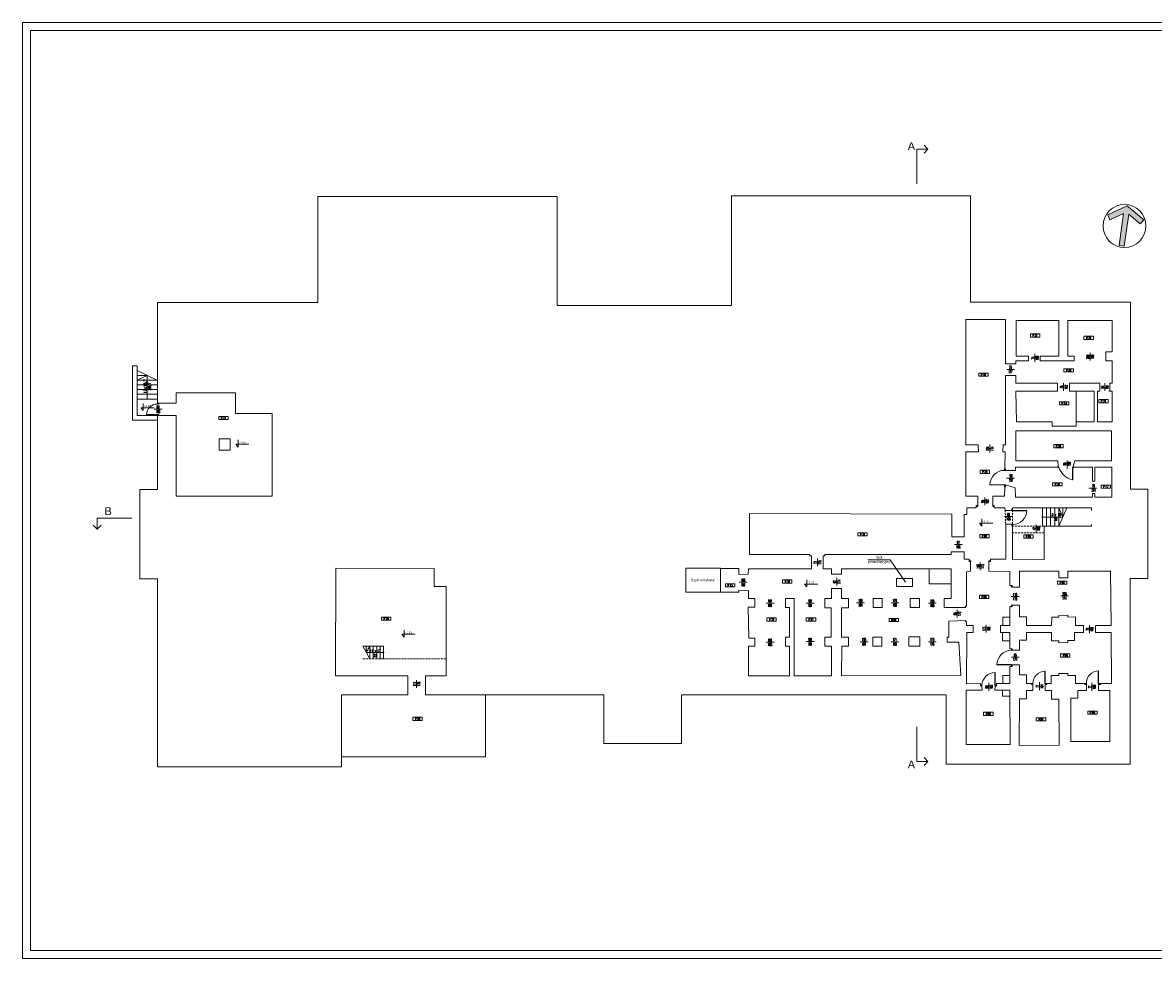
# Model space of a CAD drawing. Header units: millimetres. Extents: x -5254 to 173417, y -28809 to -6400.
# Tile 1 of 256: x -5207 to 1969, y -28809 to -22869. Entities that reach past the tile are written whole.
import ezdxf

# ---------------------------------------------------------------- set-up
doc = ezdxf.new("R2010")
doc.units = ezdxf.units.MM
doc.linetypes.add('HIDDEN', pattern=[9.525, 6.35, -3.175])
doc.layers.add('m_tabela', color=7, linetype='Continuous', lineweight=15)
doc.layers.add('mr_wym_białe', color=7, linetype='Continuous', lineweight=9)
doc.styles.get("Standard").update_dxf_attribs({"font": 'arial.ttf'})
doc.styles.add('TABELKA', font='arial.ttf')
doc.styles.add('WYM', font='simplex.shx', dxfattribs={"width": 0.5})
doc.styles.add('XFINE', font='tahoma.ttf')

# ---------------------------------------------------------------- blocks, each defined once
blk = doc.blocks.new('KOTA')
at = {"color": 0}
for p, q in [((-16.6, 20), (76.8, 20)), ((-16.6, 20), (0, 0)), ((0, 0), (0, 50))]:
    blk.add_line(p, q, dxfattribs=at)
at = {"color": 0, "style": 'TABELKA', "flags": 4}
blk.add_attdef('POZIOM', (1.4, 25), '', height=13.7, rotation=360, dxfattribs=at)
blk = doc.blocks.new('ZA_NARW0')
at = {"ltscale": 2}
blk.add_hatch(color=256, dxfattribs=at).paths.add_polyline_path([(0.062, 0.282), (0.356, 0.097), (0.422, 0.203), (0, 0.469), (-0.422, 0.203), (-0.356, 0.097), (-0.062, 0.282), (-0.062, -0.469), (0.062, -0.469)])
for p, q in [((0, 0.469), (-0.422, 0.203)), ((-0.062, 0.282), (-0.356, 0.097)), ((-0.062, 0.282), (-0.062, -0.469)), ((0, 0.469), (0.422, 0.203)), ((0.062, 0.282), (0.062, -0.469)), ((0.062, 0.282), (0.356, 0.097)), ((-0.356, 0.097), (-0.422, 0.203)), ((0.356, 0.097), (0.422, 0.203)), ((0.422, 0.203), (0.422, 0.203)), ((0.062, -0.469), (-0.062, -0.469))]:
    blk.add_line(p, q)
blk.add_circle((0, 0), 0.5)

msp = doc.modelspace()

# ---------------------------------------------------------------- linework, layer by layer
at = {"layer": 'm_tabela', "color": 7}
for p, q in [((-5207.06, -22869.36), (-5207.06, -28809.36)), ((3202.94, -22869.36), (-5207.06, -22869.36)), ((-5157.06, -22919.36), (-5157.06, -28759.36)), ((3152.94, -22919.36), (-5157.06, -22919.36)), ((-5157.06, -28759.36), (3152.94, -28759.36)), ((-5207.06, -28809.36), (3202.94, -28809.36))]:
    msp.add_line(p, q, dxfattribs=at)
at = {"layer": 'mr_wym_białe', "color": 7, "ltscale": 2}
for p, q in [((780.19, -24754.41), (1030.19, -24754.41)), ((780.19, -24754.41), (780.19, -25549.41)), ((1030.19, -24754.41), (1030.19, -25034.78)), ((1099.19, -24759.78), (1369.19, -24759.78)), ((1099.19, -24985.78), (1099.19, -24759.78)), ((1369.19, -24759.78), (1369.19, -24985.78)), ((1426.19, -24759.78), (1708.19, -24759.78)), ((1426.19, -24985.78), (1426.19, -24759.78)), ((1708.19, -24959.78), (1708.19, -24759.78)), ((1188.93, -24845.63), (1188.93, -24865.63)), ((1248.93, -24845.63), (1188.93, -24845.63)), ((1188.93, -24865.63), (1248.93, -24865.63)), ((1528.85, -24860.34), (1528.85, -24880.34)), ((1588.85, -24860.34), (1528.85, -24860.34)), ((1528.85, -24880.34), (1588.85, -24880.34)), ((1216.87, -24972.14), (1216.87, -25022.14)), ((1567.56, -24964.84), (1567.56, -25014.84)), ((1667.19, -25016.78), (1667.19, -24959.78)), ((1667.19, -24959.78), (1708.19, -24959.78)), ((1030.19, -25034.78), (1097.19, -25034.78)), ((1097.19, -25015.78), (1177.19, -25015.78)), ((1097.19, -25034.78), (1097.19, -25015.78)), ((1099.19, -24985.78), (1177.19, -24985.78)), ((1177.19, -25015.78), (1177.19, -24985.78)), ((1251.19, -24985.78), (1369.19, -24985.78)), ((1251.19, -25015.78), (1251.19, -24985.78)), ((1251.19, -25015.78), (1467.19, -25015.78)), ((1467.19, -24985.78), (1426.19, -24985.78)), ((1467.19, -25015.78), (1467.19, -24985.78)), ((1667.19, -25016.78), (1708.19, -25016.78)), ((1708.19, -25016.78), (1708.19, -25158.78)), ((-4510.36, -25393.41), (-4510.36, -25048.47)), ((-4510.36, -25048.47), (-4479.36, -25048.47)), ((-4479.36, -25362.41), (-4479.36, -25048.47)), ((-4353.42, -25138.47), (-4479.36, -25078.47)), ((-4479.36, -25108.85), (-4415.58, -25108.85)), ((-4415.58, -25108.85), (-4479.36, -25138.85)), ((-4415.58, -25258.85), (-4415.58, -25108.85)), ((860.82, -25094.26), (860.82, -25114.26)), ((920.82, -25094.26), (860.82, -25094.26)), ((860.82, -25114.26), (920.82, -25114.26)), ((1030.19, -25109.78), (1097.19, -25109.78)), ((1030.19, -25109.78), (1030.19, -25549.41)), ((1088.37, -25070.93), (1038.37, -25070.93)), ((1097.19, -25109.78), (1097.19, -25158.78)), ((1401.58, -25066.2), (1401.58, -25086.2)), ((1461.58, -25066.2), (1401.58, -25066.2)), ((1401.58, -25086.2), (1461.58, -25086.2)), ((-4479.36, -25138.85), (-4351.81, -25138.85)), ((-4479.36, -25168.85), (-4351.81, -25168.85)), ((1097.19, -25158.78), (1360.19, -25158.78)), ((1360.19, -25158.78), (1360.19, -25207.78)), ((1400.01, -25157.11), (1400.01, -25207.11)), ((1436.19, -25158.78), (1629.19, -25158.78)), ((1436.19, -25158.78), (1436.19, -25207.78)), ((1629.19, -25158.78), (1629.19, -25207.78)), ((1660.67, -25157.11), (1660.67, -25207.11)), ((1693.19, -25158.78), (1708.19, -25158.78)), ((1693.19, -25158.78), (1693.19, -25207.78)), ((-4479.36, -25198.85), (-4351.81, -25198.85)), ((-4479.36, -25228.85), (-4351.81, -25228.85)), ((-4479.36, -25258.85), (-4351.81, -25258.85)), ((-4231.81, -25285.41), (-4231.81, -25219.41)), ((-4231.81, -25219.41), (-3855.81, -25219.41)), ((-3855.81, -25219.41), (-3855.81, -25350.41)), ((1097.19, -25207.78), (1360.19, -25207.78)), ((1097.19, -25207.78), (1101.19, -25403.78)), ((1436.19, -25207.78), (1593.19, -25207.78)), ((1593.19, -25403.78), (1593.19, -25207.78)), ((1614.19, -25207.78), (1629.19, -25207.78)), ((1614.19, -25207.78), (1614.19, -25403.78)), ((1686.19, -25207.78), (1708.19, -25207.78)), ((1708.19, -25207.78), (1708.19, -25403.78)), ((-4321.23, -25323.77), (-4371.23, -25323.77)), ((-4351.81, -25285.41), (-4231.81, -25285.41)), ((-4351.81, -25290.41), (-4351.81, -25285.41)), ((-4341.81, -25290.41), (-4351.81, -25290.41)), ((-4351.81, -25290.41), (-4351.81, -25290.41)), ((-4341.81, -25285.41), (-4341.81, -25290.41)), ((-4341.81, -25290.41), (-4341.81, -25285.41)), ((1373.1, -25275.99), (1373.1, -25295.99)), ((1433.1, -25275.99), (1373.1, -25275.99)), ((1373.1, -25295.99), (1433.1, -25295.99)), ((1622.53, -25262.59), (1622.53, -25282.59)), ((1682.53, -25262.59), (1622.53, -25262.59)), ((1622.53, -25282.59), (1682.53, -25282.59)), ((-4351.81, -25393.41), (-4510.36, -25393.41)), ((-4351.81, -25362.41), (-4479.36, -25362.41)), ((-4351.81, -25357.41), (-4420.81, -25357.41)), ((-4364.81, -25357.41), (-4364.81, -25357.41)), ((-4341.81, -25357.41), (-4351.81, -25357.41)), ((-4351.81, -25357.41), (-4351.81, -25362.41)), ((-4351.81, -25362.41), (-4231.81, -25362.41)), ((-4341.81, -25362.41), (-4341.81, -25357.41)), ((-4341.81, -25357.41), (-4341.81, -25362.41)), ((-4231.81, -25875.41), (-4231.81, -25362.41)), ((-3962.04, -25368.97), (-3962.04, -25388.97)), ((-3902.04, -25368.97), (-3962.04, -25368.97)), ((-3962.04, -25388.97), (-3902.04, -25388.97)), ((-3902.04, -25388.97), (-3902.04, -25368.97)), ((-3855.81, -25350.41), (-3622.81, -25350.41)), ((-3622.81, -25350.41), (-3622.81, -25875.41)), ((1101.19, -25403.78), (1326.19, -25403.78)), ((1326.19, -25430.78), (1326.19, -25403.9)), ((1480.19, -25403.78), (1593.19, -25403.78)), ((1480.19, -25430.78), (1480.19, -25403.9)), ((1614.19, -25403.78), (1708.19, -25403.78)), ((1097.19, -25460.41), (1704.19, -25460.41)), ((1097.19, -25460.41), (1097.19, -25651.41)), ((1326.19, -25430.78), (1480.19, -25430.78)), ((1704.19, -25460.41), (1704.19, -25651.41)), ((-3889.81, -25510.41), (-3959.81, -25510.41)), ((-3959.81, -25582.41), (-3959.81, -25510.41)), ((-3889.81, -25582.41), (-3889.81, -25510.41)), ((930.98, -25547.84), (930.98, -25597.84)), ((1336.62, -25548.18), (1336.62, -25568.18)), ((1396.62, -25548.18), (1336.62, -25548.18)), ((-3889.81, -25582.41), (-3959.81, -25582.41)), ((780.19, -25549.41), (858.19, -25549.41)), ((780.19, -25593.41), (860.33, -25594.81)), ((780.19, -25874.41), (780.19, -25593.41)), ((860.33, -25594.81), (858.19, -25549.41)), ((1014.19, -25593.41), (1016.19, -25549.41)), ((1014.19, -25593.41), (1029.19, -25593.41)), ((1016.19, -25549.41), (1030.19, -25549.41)), ((1027.64, -25701.41), (1029.19, -25593.41)), ((1336.62, -25568.18), (1396.62, -25568.18)), ((1094.19, -25691.41), (1356.19, -25691.41)), ((1094.19, -25711.41), (1094.19, -25691.41)), ((1097.19, -25651.41), (1362.19, -25651.41)), ((1362.19, -25651.41), (1366.19, -25686.41)), ((1362.69, -25688.91), (1362.69, -25688.91)), ((1421.6, -25649.86), (1421.6, -25699.86)), ((1470.19, -25651.41), (1461.19, -25686.41)), ((1470.19, -25651.41), (1704.19, -25651.41)), ((1471.19, -25691.41), (1582.19, -25691.41)), ((1582.19, -25691.41), (1582.19, -25779.41)), ((1598.19, -25691.41), (1706.19, -25691.41)), ((1598.19, -25691.41), (1598.19, -25779.41)), ((1706.19, -25691.41), (1706.19, -25882.41)), ((869.74, -25710.86), (869.74, -25730.86)), ((929.74, -25710.86), (869.74, -25710.86)), ((869.74, -25730.86), (929.74, -25730.86)), ((1025.19, -25701.41), (1030.19, -25701.41)), ((1025.19, -25711.41), (1025.19, -25711.41)), ((1027.64, -25701.41), (1030.19, -25701.41)), ((1030.19, -25711.41), (1030.19, -25701.41)), ((1030.19, -25711.41), (1094.19, -25711.41)), ((1087.08, -25760.66), (1037.08, -25760.66)), ((1455.69, -25693.91), (1455.69, -25772.41)), ((1455.69, -25693.91), (1457.69, -25693.91)), ((1457.69, -25693.91), (1457.69, -25772.41)), ((932.19, -25802.41), (1025.19, -25802.41)), ((932.19, -25804.41), (932.19, -25804.41)), ((932.19, -25804.41), (1025.19, -25804.41)), ((1025.17, -25874.41), (1026.03, -25814.41)), ((1025.19, -25804.41), (1025.19, -25802.41)), ((1025.19, -25814.41), (1030.19, -25814.41)), ((1026.03, -25814.41), (1030.19, -25814.41)), ((1030.19, -25814.41), (1030.19, -25804.41)), ((1030.19, -25804.41), (1092.93, -25822.32)), ((1329.6, -25790.4), (1329.6, -25810.4)), ((1389.6, -25790.4), (1329.6, -25790.4)), ((1329.6, -25810.4), (1389.6, -25810.4)), ((1457.69, -25772.41), (1457.69, -25772.41)), ((1610.03, -25824.83), (1560.03, -25824.83)), ((1598.19, -25779.41), (1582.19, -25779.41)), ((1637.29, -25804.53), (1637.29, -25824.53)), ((1697.29, -25804.53), (1637.29, -25804.53)), ((1637.29, -25824.53), (1697.29, -25824.53)), ((-3622.81, -25875.41), (-4231.81, -25875.41)), ((856.19, -25874.41), (780.19, -25874.41)), ((856.19, -25935.41), (856.19, -25874.41)), ((900.09, -25882.91), (900.09, -25932.91)), ((951.19, -25935.41), (951.19, -25874.41)), ((1025.19, -25874.41), (951.19, -25874.41)), ((1094.41, -25882.4), (1582.19, -25882.41)), ((1582.19, -25857.41), (1582.19, -25882.41)), ((1598.19, -25857.41), (1582.19, -25857.41)), ((1598.19, -25857.41), (1598.19, -25882.41)), ((1598.19, -25882.41), (1706.19, -25882.41)), ((786.19, -25950.41), (786.19, -25991.41)), ((786.19, -25950.41), (844.19, -25950.41)), ((844.19, -25940.41), (844.19, -25935.41)), ((844.19, -25935.41), (856.19, -25935.41)), ((844.19, -25950.41), (844.19, -25940.41)), ((951.19, -25935.41), (959.19, -25935.41)), ((959.19, -25940.41), (959.19, -25935.41)), ((959.19, -25950.41), (959.19, -25940.41)), ((959.19, -25950.41), (1027.19, -25950.41)), ((1027.19, -25950.41), (1029.19, -25965.41)), ((1029.19, -25965.41), (1076.19, -25965.41)), ((1076.19, -25950.41), (1076.19, -25965.41)), ((1076.19, -25950.41), (1577.19, -25950.41)), ((1076.19, -25965.41), (1166.19, -25965.41)), ((1076.19, -25967.41), (1076.19, -25965.41)), ((1076.19, -25967.41), (1166.19, -25967.41)), ((1166.19, -25965.41), (1166.19, -25965.41)), ((1265.19, -25950.41), (1265.19, -26065.41)), ((1291.19, -25950.41), (1291.19, -26065.41)), ((1317.19, -25950.41), (1317.19, -26065.41)), ((1343.19, -25950.41), (1343.19, -26065.41)), ((1369.19, -25950.41), (1369.19, -26065.41)), ((1395.19, -26007.91), (1369.19, -25950.41)), ((1421.19, -25950.41), (1369.19, -26065.41)), ((1395.19, -25950.41), (1395.19, -26007.91)), ((1577.19, -25950.41), (1577.19, -25965.41)), ((1577.19, -25950.41), (1577.19, -25965.41)), ((-593.31, -26245.41), (-593.31, -25985.41)), ((-593.31, -25985.41), (691.19, -25989.41)), ((691.19, -26133.41), (691.19, -25989.41)), ((769.19, -25991.41), (769.19, -26133.41)), ((769.19, -25991.41), (786.19, -25991.41)), ((1074.73, -26005.16), (1024.73, -26005.16)), ((1267.19, -26007.91), (1395.19, -26007.91)), ((93.71, -26108.04), (93.71, -26128.04)), ((153.71, -26108.04), (93.71, -26108.04)), ((867.76, -26119.39), (867.76, -26139.39)), ((927.76, -26119.39), (867.76, -26119.39)), ((1032.19, -26053.41), (1033.19, -26275.41)), ((1032.19, -26053.41), (1076.19, -26053.41)), ((1076.19, -26053.41), (1076.15, -26279.41)), ((1076.19, -26053.41), (1076.19, -26053.41)), ((1146.78, -26121.5), (1146.78, -26141.5)), ((1206.78, -26121.5), (1146.78, -26121.5)), ((1226.3, -26057.05), (1226.3, -26107.05)), ((1269.19, -26065.41), (1577.19, -26065.41)), ((1276.19, -26065.41), (1276.19, -26277.41)), ((1577.19, -26055.41), (1577.19, -26065.41)), ((93.71, -26128.04), (153.71, -26128.04)), ((691.19, -26133.41), (769.19, -26133.41)), ((757.25, -26182.4), (707.25, -26182.4)), ((867.76, -26139.39), (927.76, -26139.39)), ((1146.78, -26141.5), (1206.78, -26141.5)), ((-210.31, -26245.41), (-593.31, -26245.41)), ((-210.31, -26254.41), (-210.31, -26245.41)), ((-200.31, -26254.41), (-210.31, -26254.41)), ((-200.31, -26336.41), (-200.31, -26254.41)), ((-125.31, -26336.41), (-125.31, -26253.41)), ((-125.31, -26253.41), (-115.31, -26253.41)), ((-115.31, -26253.41), (-115.31, -26245.41)), ((-115.31, -26245.41), (686.19, -26245.41)), ((686.19, -26229.41), (769.19, -26229.41)), ((686.19, -26245.41), (686.19, -26229.41)), ((769.19, -26229.41), (769.19, -26275.41)), ((-3218.81, -26333.41), (-3220.81, -27015.41)), ((-3218.81, -26333.41), (-3220.81, -27015.41)), ((-2595.81, -26335.41), (-3218.81, -26333.41)), ((-2595.81, -26335.41), (-3218.81, -26333.41)), ((-2595.81, -26335.41), (-2595.81, -26449.41)), ((-778.31, -26333.41), (-997.31, -26333.41)), ((-997.31, -26333.41), (-997.31, -26484.26)), ((-778.31, -26374.26), (-778.31, -26333.41)), ((-778.31, -26374.26), (-778.31, -26334.26)), ((-778.31, -26334.26), (-662.31, -26334.41)), ((-662.31, -26334.41), (-662.31, -26372.41)), ((-602.31, -26371.41), (-600.31, -26336.41)), ((-600.31, -26336.41), (-200.31, -26336.41)), ((-162.99, -26270.5), (-162.99, -26320.5)), ((-125.31, -26336.41), (-74.31, -26336.41)), ((-74.31, -26336.41), (-74.31, -26370.41)), ((685.69, -26336.41), (-9.31, -26336.41)), ((-9.31, -26336.41), (-9.31, -26370.41)), ((685.69, -26336.41), (685.69, -26525.41)), ((769.19, -26275.41), (800.19, -26275.41)), ((800.19, -26275.41), (800.19, -26290.41)), ((808.19, -26290.41), (800.19, -26290.41)), ((808.19, -26290.41), (808.19, -26352.41)), ((870.39, -26295.54), (870.39, -26345.54)), ((924.19, -26290.41), (924.19, -26352.41)), ((935.19, -26290.41), (926.19, -26290.41)), ((935.19, -26275.41), (935.19, -26290.41)), ((1033.19, -26275.41), (935.19, -26275.41)), ((1076.15, -26279.41), (1276.19, -26277.41)), ((-778.31, -26374.26), (-778.31, -26444.26)), ((-662.31, -26372.41), (-602.31, -26371.41)), ((-384.38, -26406.6), (-384.38, -26426.6)), ((-324.38, -26406.6), (-384.38, -26406.6)), ((-9.31, -26370.41), (-74.31, -26370.41)), ((-40.33, -26393.15), (-40.33, -26443.15)), ((808.19, -26352.41), (784.19, -26356.41)), ((784.19, -26356.41), (784.19, -26574.41)), ((1058.19, -26353.41), (924.19, -26352.41)), ((1058.19, -26353.41), (1058.19, -26441.41)), ((1119.19, -26352.41), (1119.19, -26452.41)), ((1119.19, -26352.41), (1369.19, -26352.41)), ((1369.19, -26352.41), (1369.19, -26394.41)), ((1369.19, -26394.41), (1426.19, -26393.41)), ((1698.19, -26350.41), (1426.19, -26350.41)), ((1426.19, -26350.41), (1426.19, -26393.41)), ((1698.19, -26350.41), (1701.19, -26695.91)), ((-2519.81, -26448.41), (-2595.81, -26449.41)), ((-2519.81, -26448.41), (-2519.81, -27015.41)), ((-778.31, -26484.26), (-778.31, -26444.26)), ((-778.31, -26484.26), (-778.31, -26444.26)), ((-746.84, -26431.23), (-746.84, -26451.23)), ((-686.84, -26431.23), (-746.84, -26431.23)), ((-746.84, -26451.23), (-686.84, -26451.23)), ((-600.31, -26473.41), (-662.31, -26472.41)), ((-662.31, -26472.41), (-662.31, -26484.26)), ((-608.76, -26422.18), (-658.76, -26422.18)), ((-600.31, -26525.41), (-600.31, -26473.41)), ((-384.38, -26426.6), (-324.38, -26426.6)), ((-74.31, -26462.41), (-74.31, -26525.41)), ((-9.31, -26462.41), (-74.31, -26462.41)), ((-9.31, -26462.41), (-9.31, -26525.41)), ((1058.19, -26441.41), (1068.19, -26442.41)), ((1068.19, -26442.41), (1073.19, -26442.41)), ((1073.19, -26442.41), (1073.19, -26452.41)), ((1073.19, -26452.41), (1119.19, -26452.41)), ((1360.9, -26414.22), (1360.9, -26434.22)), ((1420.9, -26414.22), (1360.9, -26414.22)), ((1360.9, -26434.22), (1420.9, -26434.22)), ((-778.31, -26484.26), (-997.31, -26484.26)), ((-662.31, -26484.26), (-778.31, -26484.26)), ((-560.31, -26525.41), (-600.31, -26525.41)), ((-560.31, -26525.41), (-560.31, -26579.41)), ((-366.31, -26525.41), (-366.31, -26582.41)), ((-366.31, -26525.41), (-310.31, -26525.41)), ((-310.31, -26525.41), (-310.31, -26582.41)), ((-74.31, -26525.41), (-116.31, -26524.41)), ((-116.31, -26524.41), (-116.31, -26583.41)), ((33.69, -26525.41), (-9.31, -26525.41)), ((33.69, -26525.41), (33.69, -26584.41)), ((136.19, -26551.92), (86.19, -26551.92)), ((247.69, -26525.41), (190.69, -26525.41)), ((190.69, -26525.41), (190.69, -26582.41)), ((247.69, -26525.41), (247.69, -26582.41)), ((354.26, -26551.92), (304.26, -26551.92)), ((484.69, -26525.41), (426.69, -26525.41)), ((426.69, -26525.41), (426.69, -26582.41)), ((484.69, -26525.41), (484.69, -26582.41)), ((685.69, -26525.41), (642.69, -26525.41)), ((642.69, -26525.41), (642.69, -26582.41)), ((864.86, -26504.67), (864.86, -26524.67)), ((924.86, -26504.67), (864.86, -26504.67)), ((864.86, -26524.67), (924.86, -26524.67)), ((1117.18, -26512.67), (1067.18, -26512.67)), ((1431.29, -26508.33), (1381.29, -26508.33)), ((-560.31, -26579.41), (-602.31, -26579.41)), ((-602.31, -26579.41), (-598.31, -26776.41)), ((-437.86, -26553.96), (-487.86, -26553.96)), ((-366.31, -26582.41), (-340.31, -26582.41)), ((-340.31, -26770.41), (-340.31, -26582.41)), ((-310.31, -26582.41), (-310.31, -26770.41)), ((-183.56, -26553.96), (-233.56, -26553.96)), ((-116.31, -26583.41), (-75.31, -26583.41)), ((-75.31, -26583.41), (-75.31, -26770.41)), ((33.69, -26584.41), (-9.31, -26584.41)), ((-9.31, -26584.41), (-9.31, -26770.41)), ((247.69, -26582.41), (190.69, -26582.41)), ((484.69, -26582.41), (426.69, -26582.41)), ((591.28, -26554.25), (541.28, -26554.25)), ((685.69, -26582.41), (642.69, -26582.41)), ((685.69, -26582.41), (777.19, -26582.41)), ((724.72, -26595.81), (724.72, -26645.81)), ((777.19, -26574.41), (777.19, -26582.41)), ((777.19, -26574.41), (784.19, -26574.41)), ((1058.19, -26575.91), (1058.19, -26695.91)), ((1068.19, -26576.57), (1058.19, -26575.91)), ((1073.19, -26566.91), (1073.19, -26576.91)), ((1119.19, -26566.91), (1073.19, -26566.91)), ((1119.19, -26566.91), (1119.19, -26641.91)), ((-2930.13, -26642.69), (-2930.13, -26662.69)), ((-2870.13, -26642.69), (-2930.13, -26642.69)), ((-2930.13, -26662.69), (-2870.13, -26662.69)), ((-483.92, -26648.61), (-483.92, -26668.61)), ((-423.92, -26648.61), (-483.92, -26648.61)), ((-483.92, -26668.61), (-423.92, -26668.61)), ((-233.44, -26648.61), (-233.44, -26668.61)), ((-173.44, -26648.61), (-233.44, -26648.61)), ((-233.44, -26668.61), (-173.44, -26668.61)), ((291.58, -26651.65), (291.58, -26671.65)), ((351.58, -26651.65), (291.58, -26651.65)), ((291.58, -26671.65), (351.58, -26671.65)), ((777.19, -26664.91), (671.69, -26667.91)), ((671.69, -26770.41), (671.69, -26667.91)), ((777.19, -26664.91), (777.19, -26671.91)), ((784.19, -26671.91), (777.19, -26671.91)), ((784.19, -26671.91), (784.19, -26695.91)), ((826.19, -26695.91), (784.19, -26695.91)), ((826.19, -26695.91), (826.19, -26740.91)), ((909.24, -26691.71), (909.24, -26741.71)), ((999.19, -26695.91), (999.19, -26740.91)), ((1058.19, -26695.91), (999.19, -26695.91)), ((1013.19, -26695.91), (1013.19, -26642.91)), ((1058.19, -26642.91), (1013.19, -26642.91)), ((1163.19, -26641.91), (1119.19, -26641.91)), ((1163.19, -26641.91), (1163.69, -26695.91)), ((1323.69, -26695.91), (1163.69, -26695.91)), ((1324.19, -26643.91), (1323.69, -26695.91)), ((1369.19, -26643.91), (1324.19, -26643.91)), ((1369.19, -26631.91), (1426.19, -26630.91)), ((1369.19, -26631.91), (1369.19, -26643.91)), ((1426.19, -26630.91), (1426.19, -26642.91)), ((1474.19, -26641.91), (1426.19, -26642.91)), ((1474.19, -26641.91), (1474.19, -26695.91)), ((1526.19, -26695.91), (1474.19, -26695.91)), ((1526.19, -26740.91), (1526.19, -26695.91)), ((1564.75, -26694.64), (1564.75, -26744.64)), ((1701.19, -26695.91), (1601.19, -26695.91)), ((1601.19, -26740.91), (1601.19, -26695.91)), ((416.69, -26767.41), (416.69, -26827.41)), ((416.69, -26767.41), (486.69, -26767.41)), ((486.69, -26767.41), (486.69, -26827.41)), ((786.19, -26739.91), (783.19, -27065.91)), ((826.19, -26740.91), (786.19, -26739.91)), ((1058.19, -26740.91), (999.19, -26740.91)), ((1012.69, -26740.91), (1012.69, -26792.91)), ((1058.19, -26740.91), (1058.19, -26843.91)), ((1164.19, -26740.91), (1164.19, -26789.91)), ((1323.19, -26740.91), (1164.19, -26740.91)), ((1323.19, -26740.91), (1323.19, -26793.91)), ((1469.19, -26740.91), (1469.19, -26791.91)), ((1526.19, -26740.91), (1469.19, -26740.91)), ((1701.19, -26740.91), (1601.19, -26740.91)), ((1703.19, -27064.91), (1701.19, -26740.91)), ((-3047.81, -26828.41), (-3003.81, -26908.41)), ((-3047.81, -26828.41), (-2915.81, -26828.41)), ((-3025.81, -26868.41), (-3025.81, -26828.41)), ((-3025.81, -26868.41), (-3003.81, -26828.41)), ((-3003.81, -26828.41), (-3003.81, -26908.41)), ((-2981.81, -26828.41), (-2981.81, -26908.41)), ((-2959.81, -26828.41), (-2959.81, -26908.41)), ((-2937.81, -26828.41), (-2937.81, -26908.41)), ((-2915.81, -26828.41), (-2915.81, -26908.41)), ((-560.31, -26827.41), (-600.31, -26827.41)), ((-600.31, -26827.41), (-600.31, -27015.41)), ((-598.31, -26776.41), (-560.31, -26776.41)), ((-560.31, -26776.41), (-560.31, -26827.41)), ((-437.86, -26801.92), (-487.86, -26801.92)), ((-366.31, -26770.41), (-366.31, -26827.41)), ((-366.31, -26770.41), (-340.31, -26770.41)), ((-366.31, -26827.41), (-340.31, -26827.41)), ((-340.31, -26827.41), (-340.31, -27015.41)), ((-310.31, -26770.41), (-310.31, -26827.41)), ((-310.31, -26827.41), (-310.31, -27015.41)), ((-183.56, -26798.77), (-233.56, -26798.77)), ((-75.31, -26770.41), (-116.31, -26770.41)), ((-116.31, -26770.41), (-116.31, -26827.41)), ((-116.31, -26827.41), (-73.31, -26827.41)), ((-73.31, -26827.41), (-73.31, -27015.41)), ((33.69, -26770.41), (-9.31, -26770.41)), ((-8.31, -26827.41), (-9.31, -27015.41)), ((33.69, -26827.41), (-8.31, -26827.41)), ((33.69, -26770.41), (33.69, -26827.41)), ((158.57, -26799.01), (108.57, -26799.01)), ((245.69, -26770.41), (188.69, -26770.41)), ((188.69, -26770.41), (188.69, -26827.41)), ((245.69, -26827.41), (188.69, -26827.41)), ((245.69, -26770.41), (245.69, -26827.41)), ((354.26, -26799.01), (304.26, -26799.01)), ((486.69, -26827.41), (416.69, -26827.41)), ((591.28, -26799.01), (541.28, -26799.01)), ((659.69, -26770.41), (659.69, -26802.41)), ((659.69, -26770.41), (671.69, -26770.41)), ((685.69, -26802.41), (659.69, -26802.41)), ((685.69, -26802.41), (733.69, -26802.41)), ((733.69, -26802.41), (746.69, -27013.41)), ((1058.19, -26792.91), (1012.69, -26792.91)), ((1119.19, -26789.91), (1119.19, -26852.91)), ((1164.19, -26789.91), (1119.19, -26789.91)), ((1369.19, -26793.91), (1323.19, -26793.91)), ((1369.19, -26793.91), (1369.19, -26805.91)), ((1426.19, -26803.91), (1369.19, -26805.91)), ((1426.19, -26791.91), (1426.19, -26803.91)), ((1469.19, -26791.91), (1426.19, -26791.91)), ((-2917.81, -26868.41), (-3025.81, -26868.41)), ((1073.19, -26843.91), (1058.19, -26843.91)), ((1068.19, -26853.91), (1068.19, -26853.91)), ((1118.66, -26897.79), (1068.66, -26897.79)), ((1073.19, -26843.91), (1073.19, -26853.91)), ((1119.19, -26852.91), (1073.19, -26853.91)), ((1380.04, -26876.39), (1380.04, -26896.39)), ((1440.04, -26876.39), (1380.04, -26876.39)), ((1380.04, -26896.39), (1440.04, -26896.39)), ((1068.19, -26943.91), (976.19, -26943.91)), ((1068.19, -26945.91), (976.19, -26945.91)), ((976.19, -26945.91), (976.19, -26945.91)), ((1058.19, -26955.91), (1058.19, -27064.91)), ((1073.19, -26955.91), (1058.19, -26955.91)), ((1068.19, -26943.91), (1068.19, -26945.91)), ((1073.19, -26945.91), (1073.19, -26955.91)), ((1119.19, -26945.91), (1073.19, -26945.91)), ((1119.19, -26945.91), (1120.19, -27008.91)), ((-3220.81, -27015.41), (-2761.81, -27015.41)), ((-3220.81, -27015.41), (-3113.81, -27015.41)), ((-2761.81, -27015.41), (-2761.81, -27135.41)), ((-2707.23, -27042.28), (-2707.23, -27092.28)), ((-2650.81, -27015.41), (-2521.81, -27015.41)), ((-2650.81, -27015.41), (-2650.81, -27135.41)), ((-600.31, -27015.41), (-340.31, -27015.41)), ((-310.31, -27015.41), (-73.31, -27015.41)), ((746.69, -27013.41), (-9.31, -27015.41)), ((963.19, -27074.91), (963.19, -26994.91)), ((965.19, -27074.91), (965.19, -26994.91)), ((965.19, -26994.91), (965.19, -26994.91)), ((1013.69, -27064.91), (1013.69, -27012.91)), ((1058.19, -27012.91), (1013.69, -27012.91)), ((1165.19, -27008.91), (1120.19, -27008.91)), ((1165.19, -27008.91), (1165.19, -27064.91)), ((1280.19, -27064.91), (1280.19, -26986.91)), ((1282.19, -27064.91), (1282.19, -26986.91)), ((1282.19, -26986.91), (1282.19, -26986.91)), ((1321.19, -27012.91), (1321.19, -27064.91)), ((1369.19, -27012.91), (1321.19, -27012.91)), ((1369.19, -27000.91), (1369.19, -27012.91)), ((1426.19, -27000.91), (1369.19, -27000.91)), ((1426.19, -27000.91), (1426.19, -27012.91)), ((1475.19, -27012.91), (1426.19, -27012.91)), ((1475.19, -27012.91), (1475.19, -27064.91)), ((1619.19, -27064.91), (1619.19, -26984.91)), ((1621.19, -27064.91), (1621.19, -26984.91)), ((1621.19, -26984.91), (1621.19, -26984.91)), ((782.19, -27106.91), (782.19, -27452.41)), ((883.19, -27106.91), (782.19, -27106.91)), ((873.19, -27064.91), (783.19, -27065.91)), ((873.19, -27079.91), (873.19, -27064.91)), ((881.19, -27079.91), (873.19, -27079.91)), ((881.19, -27074.91), (881.19, -27074.91)), ((881.19, -27079.91), (883.19, -27106.91)), ((925.79, -27059.99), (925.79, -27109.99)), ((963.19, -27074.91), (965.19, -27074.91)), ((965.19, -27079.91), (963.19, -27106.91)), ((1058.19, -27106.91), (963.19, -27106.91)), ((973.19, -27079.91), (965.19, -27079.91)), ((973.19, -27064.91), (973.19, -27079.91)), ((1058.19, -27064.91), (973.19, -27064.91)), ((1012.69, -27106.91), (1012.69, -27143.91)), ((1058.19, -27106.91), (1060.19, -27452.41)), ((1195.19, -27064.91), (1165.19, -27064.91)), ((1165.19, -27109.91), (1165.19, -27161.91)), ((1205.19, -27109.91), (1165.19, -27109.91)), ((1195.19, -27064.91), (1195.19, -27069.91)), ((1205.19, -27069.91), (1195.19, -27069.91)), ((1205.19, -27064.91), (1205.19, -27064.91)), ((1205.19, -27069.91), (1205.19, -27109.91)), ((1247.34, -27056.59), (1247.34, -27106.59)), ((1282.19, -27064.91), (1280.19, -27064.91)), ((1282.19, -27069.91), (1282.19, -27109.91)), ((1292.19, -27069.91), (1282.19, -27069.91)), ((1322.19, -27109.91), (1282.19, -27109.91)), ((1292.19, -27064.91), (1292.19, -27069.91)), ((1321.19, -27064.91), (1292.19, -27064.91)), ((1322.19, -27109.91), (1322.19, -27162.91)), ((1534.19, -27064.91), (1475.19, -27064.91)), ((1489.19, -27109.91), (1489.19, -27157.91)), ((1544.19, -27109.91), (1489.19, -27109.91)), ((1534.19, -27064.91), (1534.19, -27069.91)), ((1534.19, -27069.91), (1544.19, -27069.91)), ((1544.19, -27064.91), (1544.19, -27064.91)), ((1544.19, -27069.91), (1544.19, -27109.91)), ((1579.09, -27060.82), (1579.09, -27110.82)), ((1619.19, -27064.91), (1621.19, -27064.91)), ((1621.19, -27069.91), (1621.19, -27109.91)), ((1634.19, -27069.91), (1621.19, -27069.91)), ((1693.19, -27109.91), (1621.19, -27109.91)), ((1634.19, -27064.91), (1634.19, -27069.91)), ((1703.19, -27064.91), (1634.19, -27064.91)), ((1693.19, -27433.41), (1693.19, -27109.91)), ((-2268.81, -27135.41), (-2268.81, -27530.41)), ((1058.19, -27143.91), (1012.69, -27143.91)), ((1120.19, -27161.91), (1118.13, -27457.41)), ((1165.19, -27161.91), (1120.19, -27161.91)), ((1369.19, -27162.91), (1322.19, -27162.91)), ((1369.19, -27162.91), (1371.19, -27455.41)), ((1445.19, -27157.91), (1445.19, -27433.41)), ((1489.19, -27157.91), (1445.19, -27157.91)), ((891.85, -27246.93), (891.85, -27266.93)), ((951.85, -27246.93), (891.85, -27246.93)), ((891.85, -27266.93), (951.85, -27266.93)), ((1552.88, -27239.57), (1552.88, -27259.57)), ((1612.88, -27239.57), (1552.88, -27239.57)), ((1552.88, -27259.57), (1612.88, -27259.57)), ((-2730.3, -27278.42), (-2730.3, -27298.42)), ((-2670.3, -27278.42), (-2730.3, -27278.42)), ((-2730.3, -27298.42), (-2670.3, -27298.42)), ((1226.1, -27281.95), (1226.1, -27301.95)), ((1286.1, -27281.95), (1226.1, -27281.95)), ((1226.1, -27301.95), (1286.1, -27301.95)), ((782.19, -27452.41), (1060.19, -27452.41)), ((1118.13, -27457.41), (1371.19, -27455.41)), ((1445.19, -27433.41), (1693.19, -27433.41)), ((-3182.81, -27530.41), (-2268.81, -27530.41))]:
    msp.add_line(p, q, dxfattribs=at)
at = {"layer": 'mr_wym_białe', "color": 7, "linetype": 'HIDDEN', "ltscale": 2}
for p, q in [((1356.19, -25691.41), (1362.69, -25691.41)), ((1362.69, -25693.91), (1362.69, -25688.91)), ((1362.69, -25688.91), (1369.69, -25688.91)), ((1366.19, -25688.91), (1366.19, -25686.41)), ((1369.69, -25688.91), (1369.69, -25693.91)), ((1457.69, -25693.91), (1457.69, -25688.91)), ((1457.69, -25688.91), (1464.69, -25688.91)), ((1461.19, -25686.41), (1461.19, -25688.91)), ((1464.69, -25688.91), (1464.69, -25693.91)), ((1464.69, -25691.41), (1471.19, -25691.41)), ((1369.69, -25693.91), (1362.69, -25693.91)), ((1464.69, -25693.91), (1457.69, -25693.91)), ((1276.19, -26065.41), (1076.19, -26065.41)), ((1276.19, -26107.41), (1076.19, -26107.41)), ((-3047.81, -26908.41), (-2915.81, -26908.41)), ((-2915.81, -26908.41), (-2519.81, -26908.41)), ((963.19, -27074.91), (965.19, -27074.91))]:
    msp.add_line(p, q, dxfattribs=at)
at = {"layer": 'mr_wym_białe', "color": 7}
for points in [[(468.44, -23892.75), (468.44, -23672.76), (538.44, -23672.76)], [(538.44, -23672.76), (513.69, -23648.01)], [(538.44, -23672.76), (513.69, -23697.51)], [(1248.93, -24865.63), (1248.93, -24845.63)], [(1588.85, -24880.34), (1588.85, -24860.34)], [(920.82, -25114.26), (920.82, -25094.26)], [(1461.58, -25086.2), (1461.58, -25066.2)], [(1480.19, -25403.78), (1480.19, -25207.78)], [(1433.1, -25295.99), (1433.1, -25275.99)], [(1682.53, -25282.59), (1682.53, -25262.59)], [(1396.62, -25568.18), (1396.62, -25548.18)], [(929.74, -25730.86), (929.74, -25710.86)], [(1389.6, -25810.4), (1389.6, -25790.4)], [(1697.29, -25824.53), (1697.29, -25804.53)], [(-4513.78, -26014.36), (-4733.77, -26014.36), (-4733.77, -26084.36)], [(-4733.77, -26084.36), (-4758.52, -26059.62)], [(-4733.77, -26084.36), (-4709.02, -26059.62)], [(153.71, -26128.04), (153.71, -26108.04)], [(927.76, -26139.39), (927.76, -26119.39)], [(1206.78, -26141.5), (1206.78, -26121.5)], [(396.55, -26421.33), (299.67, -26280.29), (157.97, -26280.29)], [(545.69, -26336.41), (545.69, -26432.2), (685.69, -26432.2)], [(-324.38, -26426.6), (-324.38, -26406.6)], [(-686.84, -26451.23), (-686.84, -26431.23)], [(1420.9, -26434.22), (1420.9, -26414.22)], [(924.86, -26524.67), (924.86, -26504.67)], [(-2870.13, -26662.69), (-2870.13, -26642.69)], [(-423.92, -26668.61), (-423.92, -26648.61)], [(-173.44, -26668.61), (-173.44, -26648.61)], [(351.58, -26671.65), (351.58, -26651.65)], [(1440.04, -26896.39), (1440.04, -26876.39)], [(951.85, -27266.93), (951.85, -27246.93)], [(1612.88, -27259.57), (1612.88, -27239.57)], [(-2670.3, -27298.42), (-2670.3, -27278.42)], [(468.44, -27339.35), (468.44, -27559.34), (538.44, -27559.34)], [(1286.1, -27301.95), (1286.1, -27281.95)], [(538.44, -27559.34), (513.69, -27534.59)], [(538.44, -27559.34), (513.69, -27584.09)]]:
    msp.add_lwpolyline(points, dxfattribs=at)
at = {"layer": 'mr_wym_białe', "color": 7, "ltscale": 2}
for points in [[(-2650.81, -27135.41), (-1518.81, -27135.41), (-1518.81, -27445.41), (-1025.81, -27445.41), (-1025.81, -27135.41), (655.19, -27135.41), (655.19, -27577.41), (1821.19, -27577.41), (1821.19, -26397.41), (1935.19, -26397.41), (1935.19, -25830.41), (1823.19, -25830.41), (1823.19, -24643.41), (809.19, -24643.41), (809.19, -23968.41), (-708.81, -23968.41), (-708.81, -24665.41), (-1813.81, -24665.41), (-1813.81, -23973.41), (-3333.81, -23973.41), (-3333.81, -24646.41), (-4351.81, -24646.41), (-4351.81, -25285.41)], [(-4351.81, -25362.41), (-4351.81, -25832.41), (-4463.81, -25832.41), (-4463.81, -26400.41), (-4351.81, -26400.41), (-4351.81, -27593.41), (-3182.81, -27593.41), (-3182.81, -27135.41), (-2761.81, -27135.41)], [(1094.41, -25882.4), (1092.93, -25822.32)], [(1455.69, -25772.41), (1457.69, -25772.41)]]:
    msp.add_lwpolyline(points, dxfattribs=at)
for points in [[(1025.19, -25711.41), (1025.19, -25701.41), (1030.19, -25701.41), (1030.19, -25711.41)], [(1025.19, -25804.41), (1025.19, -25814.41), (1030.19, -25814.41), (1030.19, -25804.41)], [(856.19, -25935.41), (856.19, -25940.41), (844.19, -25940.41), (844.19, -25935.41)], [(959.19, -25935.41), (959.19, -25940.41), (951.19, -25940.41), (951.19, -25935.41)], [(1071.19, -25955.41), (1071.19, -25965.41), (1076.19, -25965.41), (1076.19, -25955.41)], [(1071.19, -26053.41), (1071.19, -26063.41), (1076.19, -26063.41), (1076.19, -26053.41)], [(811.19, -26285.41), (811.19, -26290.41), (800.19, -26290.41), (800.19, -26285.41)], [(935.19, -26285.41), (935.19, -26290.41), (924.19, -26290.41), (924.19, -26285.41)], [(339.95, -26398.45), (339.95, -26448.45), (439.95, -26448.45), (439.95, -26398.45)], [(1068.19, -26452.41), (1068.19, -26442.41), (1073.19, -26442.41), (1073.19, -26452.41)], [(1068.19, -26576.91), (1068.19, -26566.91), (1073.19, -26566.91), (1073.19, -26576.91)], [(1068.19, -26853.91), (1068.19, -26843.91), (1073.19, -26843.91), (1073.19, -26853.91)], [(1068.19, -26945.91), (1068.19, -26955.91), (1073.19, -26955.91), (1073.19, -26945.91)], [(881.19, -27074.91), (881.19, -27079.91), (873.19, -27079.91), (873.19, -27074.91)], [(965.19, -27074.91), (965.19, -27079.91), (973.19, -27079.91), (973.19, -27074.91)], [(1205.19, -27064.91), (1205.19, -27069.91), (1195.19, -27069.91), (1195.19, -27064.91)], [(1282.19, -27064.91), (1282.19, -27069.91), (1292.19, -27069.91), (1292.19, -27064.91)], [(1544.19, -27064.91), (1544.19, -27069.91), (1534.19, -27069.91), (1534.19, -27064.91)], [(1621.19, -27064.91), (1621.19, -27069.91), (1634.19, -27069.91), (1634.19, -27064.91)]]:
    msp.add_lwpolyline(points, close=True, dxfattribs=at)
at = {"layer": 'mr_wym_białe', "color": 7, "linetype": 'HIDDEN', "ltscale": 2}
for points in [[(1032.19, -26053.41), (1029.19, -25965.41)], [(1076.19, -26053.41), (1076.19, -25965.41)]]:
    msp.add_lwpolyline(points, dxfattribs=at)
at = {"layer": 'mr_wym_białe', "color": 7, "ltscale": 2}
for centre in [(1265.19, -26007.91), (-2915.81, -26868.41)]:
    msp.add_circle(centre, 2, dxfattribs=at)
for centre, radius, start, end in [((-4352.1, -25359.14), 68.73, 89.758888, 178.556063), ((1025.19, -25804.41), 93, 90, 180), ((1485.55, -25653.33), 122.77, 199.301228, 255.919696), ((1076.19, -25965.41), 90, 270, 0), ((1068.19, -26945.91), 92, 90, 180), ((964.61, -27078.4), 83.5, 89.606324, 177.599314), ((1282.34, -27064.06), 77.15, 90.109357, 180.629933), ((1621.63, -27062.39), 77.49, 90.330199, 181.859182)]:
    msp.add_arc(centre, radius, start, end, dxfattribs=at)

# ---------------------------------------------------------------- block references
at = {"layer": 'mr_wym_białe', "color": 7, "xscale": 272.8386910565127, "yscale": 272.8386910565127, "zscale": 45.47311517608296, "rotation": 351.9999999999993}
msp.add_blockref('ZA_NARW0', (1786.12, -24160.14), dxfattribs=at)
at = {"layer": 'mr_wym_białe', "color": 0}
ref = msp.add_blockref('KOTA', (-4441.56, -25331.64), dxfattribs=dict(at, xscale=0.8999999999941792, yscale=0.8999999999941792, zscale=0.6))
ref.add_attrib('POZIOM', '- 2,08', (-4437.82, -25309.14), dxfattribs={"layer": '0', "height": 12.303, "style": 'TABELKA', "flags": 4})
ref = msp.add_blockref('KOTA', (-3839.76, -25563.38), dxfattribs=dict(at, xscale=0.8999999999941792, yscale=0.8999999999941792, zscale=0.6))
ref.add_attrib('POZIOM', '- 2,08', (-3836.02, -25540.88), dxfattribs={"layer": '0', "height": 12.303, "style": 'TABELKA', "flags": 4})
ref = msp.add_blockref('KOTA', (880.96, -26064.9), dxfattribs=dict(at, xscale=0.8999999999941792, yscale=0.8999999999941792, zscale=0.6))
ref.add_attrib('POZIOM', '- 1,97', (884.7, -26042.4), dxfattribs={"layer": '0', "color": 7, "height": 12.303, "style": 'TABELKA', "flags": 4})
ref = msp.add_blockref('KOTA', (-229.72, -26451.42), dxfattribs=dict(at, xscale=0.8999999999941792, yscale=0.8999999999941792, zscale=0.6))
ref.add_attrib('POZIOM', '- 1,97', (-225.98, -26428.92), dxfattribs={"layer": '0', "height": 12.303, "style": 'TABELKA', "flags": 4})
ref = msp.add_blockref('KOTA', (-2784.62, -26770.24), dxfattribs=dict(at, xscale=0.8999999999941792, yscale=0.8999999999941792, zscale=0.6))
ref.add_attrib('POZIOM', '- 1,91', (-2780.88, -26747.74), dxfattribs={"layer": '0', "height": 12.303, "style": 'TABELKA', "flags": 4})

# ---------------------------------------------------------------- texts
at = {"layer": 'mr_wym_białe', "color": 7}
for s, width, gutter_width, heights, insert, char_height, attachment_point in [('A', 67.0476, 12.5, [-50], (410.39, -23628.61), 50, 1), ('B', 67.0476, 12.5, [-50], (-4687.59, -25945.81), 50, 1), ('\\pxqc;Stół prosektoryjny', 168.2697, 148.07, [-51], (144.72, -26254.64), 17, 1), ('\\pxqc;Szyb windowy', 168.2697, 148.07, [-51], (-975.46, -26398.36), 17, 1), ('A', 67.0476, 12.5, [-50], (410.39, -27603.49), 50, 7)]:
    msp.add_mtext_dynamic_manual_height_columns(s, width=width, gutter_width=gutter_width, heights=heights, dxfattribs=dict(at, insert=insert, char_height=char_height, attachment_point=attachment_point))
at = {"layer": 'mr_wym_białe', "color": 7, "ltscale": 2, "char_height": 17, "attachment_point": 5, "style": 'WYM'}
for s, width, heights, insert in [('P.21', 40, [-17], (1218.93, -24855.63)), ('P.22', 40, [-17], (1558.85, -24870.34)), ('P.19', 40, [-17], (890.82, -25104.26)), ('75\\P177', 54.5678, [-45.33], (1062.21, -25071.71)), ('P.20', 40, [-17], (1431.58, -25076.2)), ('80\\P183', 54.5678, [-45.33], (-4347.39, -25324.55)), ('P.23', 40, [-17], (1403.1, -25285.99)), ('P.24', 40, [-17], (1652.53, -25272.59)), ('P.27', 40, [-17], (-3932.04, -25378.97)), ('P.18', 40, [-17], (1366.62, -25558.18)), ('P.15', 40, [-17], (899.74, -25720.86)), ('93\\P157', 54.5678, [-45.33], (1066.22, -25760)), ('P.16', 40, [-17], (1359.6, -25800.4)), ('78\\P174', 54.5678, [-45.33], (1589.17, -25824.16)), ('P.17', 40, [-17], (1667.29, -25814.53)), ('89\\P188', 54.5678, [-45.33], (1049.73, -26005.16)), ('P.14', 40, [-17], (123.71, -26118.04)), ('P.02', 40, [-17], (897.76, -26129.39)), ('97\\P186', 54.5678, [-45.33], (731.09, -26183.18)), ('P.01', 40, [-17], (1176.78, -26131.5)), ('100\\P186', 54.5678, [-45.33], (-634.92, -26422.97)), ('P.10', 40, [-17], (-354.38, -26416.6)), ('P.13', 40, [-17], (-716.84, -26441.23)), ('P.04', 40, [-17], (1390.9, -26424.22)), ('194\\P184', 54.5678, [-45.33], (-464.02, -26554.74)), ('194\\P184', 54.5678, [-45.33], (-209.72, -26554.74)), ('156\\P184', 54.5678, [-45.33], (110.03, -26552.7)), ('179\\P186', 54.5678, [-45.33], (328.1, -26552.7)), ('158\\P186', 54.5678, [-45.33], (565.12, -26555.03)), ('P.03', 40, [-17], (894.86, -26514.67)), ('115\\P175', 54.5678, [-45.33], (1091.02, -26513.45)), ('236\\P174', 54.5678, [-45.33], (1405.13, -26509.12)), ('P.25', 40, [-17], (-2900.13, -26652.69)), ('P.12', 40, [-17], (-453.92, -26658.61)), ('P.11', 40, [-17], (-203.44, -26658.61)), ('P.09', 40, [-17], (321.58, -26661.65)), ('194\\P183', 54.5678, [-45.33], (-464.02, -26802.71)), ('194\\P184', 54.5678, [-45.33], (-209.72, -26799.55)), ('155\\P181', 54.5678, [-45.33], (132.41, -26799.79)), ('171\\P185', 54.5678, [-45.33], (328.1, -26799.79)), ('173\\P176', 54.5678, [-45.33], (565.12, -26799.79)), ('93\\P171', 54.5678, [-45.33], (1092.5, -26898.57)), ('P.05', 40, [-17], (1410.04, -26886.39)), ('P.08', 40, [-17], (921.85, -27256.93)), ('P.06', 40, [-17], (1582.88, -27249.57)), ('P.26', 40, [-17], (-2700.3, -27288.42)), ('P.07', 40, [-17], (1256.1, -27291.95))]:
    msp.add_mtext_dynamic_manual_height_columns(s, width=width, gutter_width=75, heights=heights, dxfattribs=dict(at, insert=insert))
at = {"layer": 'mr_wym_białe', "color": 7, "ltscale": 2, "char_height": 17, "attachment_point": 5, "rotation": 90, "style": 'WYM'}
for s, insert in [('200\\P190', (1568.34, -24991.01)), ('74\\P196', (1217.65, -24998.3)), ('76\\P192', (1400.79, -25183.27)), ('64\\P191', (1661.45, -25183.27)), ('154\\P174', (931.77, -25574)), ('95\\P159', (1420.94, -25670.72)), ('95\\P182', (900.87, -25909.07)), ('75\\P175', (-162.21, -26296.66)), ('116\\P173', (871.18, -26321.7)), ('92\\P174', (-39.55, -26419.31)), ('85\\P172', (725.5, -26621.97)), ('173\\P198', (910.02, -26717.87)), ('75\\P188', (1565.53, -26720.8)), ('111\\P170', (-2706.45, -27068.44)), ('80\\P193', (926.57, -27086.15)), ('77\\P194', (1248.13, -27082.75)), ('77\\P168', (1579.87, -27086.98))]:
    msp.add_mtext_dynamic_manual_height_columns(s, width=54.5678, gutter_width=75, heights=[-45.33], dxfattribs=dict(at, insert=insert))
at = {"layer": 'mr_wym_białe', "color": 7, "insert": (-4438.17, -25178.35), "char_height": 17, "attachment_point": 2, "rotation": 90, "style": 'XFINE'}
msp.add_mtext('{\\Fsimplex|c238;12x15,7\\P28,7}', dxfattribs=at)
at = {"layer": 'mr_wym_białe', "color": 7, "ltscale": 2, "char_height": 17, "attachment_point": 1, "style": 'WYM'}
for s, insert, width in [('\\pxqc;{\\W0.6;13 x 16\\P28}', (1311.21, -25984.37), 73.7246), ('\\pxqc;{\\W0.6;11 x 17\\P22}', (-2998.62, -26849.41), 59.4367)]:
    msp.add_mtext(s, dxfattribs=dict(at, insert=insert, width=width))
at = {"layer": 'mr_wym_białe', "color": 7, "linetype": 'HIDDEN', "ltscale": 2, "insert": (1226.3, -26082.05), "char_height": 17, "attachment_point": 5, "rotation": 90, "style": 'WYM'}
msp.add_mtext_dynamic_manual_height_columns('42\\P198', width=54.5678, gutter_width=75, heights=[-45.33], dxfattribs=at)

doc.saveas('drawing.dxf')
